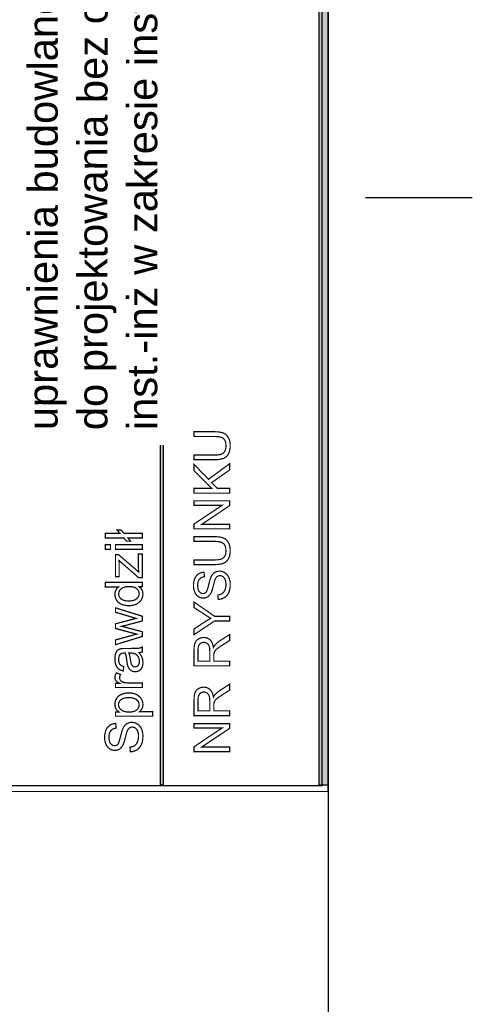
# Model space of a CAD drawing. Header units: millimetres. Extents: x 0 to 6566002, y 0 to 5716629.
# Tile 18 of 99: x 6563697 to 6563718, y 5716544 to 5716590. Entities that reach past the tile are written whole.
import ezdxf

# ---------------------------------------------------------------- set-up
doc = ezdxf.new("R2010")
doc.units = ezdxf.units.MM
doc.layers.add('mapa', color=7, linetype='Continuous')
doc.layers.add('r_TEXT@dr_text', color=7, linetype='Continuous', lineweight=5)
doc.styles.add('Arial 0.24', font='arial.ttf')
picture_1 = doc.add_image_def('image1.jpg', size_in_pixel=(4960, 7423))

# ---------------------------------------------------------------- blocks, each defined once
blk = doc.blocks.new('A$7E5A6C2138A')
at = {"linetype": 'Continuous'}
image = blk.add_image(picture_1, insert=(-57.5578210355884, -33.42727969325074), size_in_units=(202.95902548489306, 303.74291253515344), rotation=-90.00000000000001, dxfattribs=at)
image.dxf.flags = 7

msp = doc.modelspace()

# ---------------------------------------------------------------- linework, layer by layer
msp.add_line((6563718.330576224, 5716581.340367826), (6563713.330576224, 5716581.340367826))
at = {"color": 0, "linetype": 'Continuous'}
for points, const_width in [([(6563617.314996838, 5716553.51713425), (6563617.314996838, 5716627.006510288), (6563711.567145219, 5716627.006510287), (6563711.567145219, 5716553.51713425)], 0.05588551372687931), ([(6563617.594424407, 5716553.79656182), (6563617.594424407, 5716626.727082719), (6563711.28771765, 5716626.727082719), (6563711.28771765, 5716553.79656182)], 0.05588551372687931), ([(6563703.849523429, 5716553.827000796), (6563703.849523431, 5716626.705529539), (6563703.702842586, 5716626.705529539), (6563703.702842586, 5716553.827000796)], 0.05588551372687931), ([(6563711.567145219, 5716553.827000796), (6563711.567145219, 5716626.705529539), (6563711.143085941, 5716626.705529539), (6563711.143085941, 5716553.827000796)], 0.05588551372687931), ([(6563705.287513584, 5716570.1587039), (6563705.287513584, 5716570.379526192), (6563706.250774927, 5716570.379526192), (6563706.406658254, 5716570.373192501), (6563706.539665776, 5716570.354172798), (6563706.649741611, 5716570.322467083), (6563706.742120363, 5716570.274312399), (6563706.822167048, 5716570.20592716), (6563706.890012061, 5716570.117180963), (6563706.941613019, 5716570.007962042), (6563706.972461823, 5716569.878233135), (6563706.9827075, 5716569.727901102), (6563706.973765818, 5716569.581257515), (6563706.946903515, 5716569.453484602), (6563706.902027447, 5716569.344843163), (6563706.840311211, 5716569.254960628), (6563706.762406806, 5716569.18406054), (6563706.668370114, 5716569.132217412), (6563706.553972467, 5716569.096711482), (6563706.414836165, 5716569.075568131), (6563706.250774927, 5716569.068563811), (6563705.287513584, 5716569.068563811), (6563705.287513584, 5716569.288957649), (6563706.249601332, 5716569.288957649), (6563706.381677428, 5716569.293484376), (6563706.488306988, 5716569.306990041), (6563706.569434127, 5716569.329362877), (6563706.632808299, 5716569.362689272), (6563706.685694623, 5716569.408962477), (6563706.728148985, 5716569.467903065), (6563706.759184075, 5716569.538374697), (6563706.777812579, 5716569.618607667), (6563706.784034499, 5716569.708527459), (6563706.771739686, 5716569.855226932), (6563706.734873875, 5716569.970835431), (6563706.673437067, 5716570.055427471), (6563706.577444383, 5716570.112747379), (6563706.436184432, 5716570.147191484), (6563706.249601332, 5716570.1587039)], 0.05588551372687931), ([(6563706.954392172, 5716567.502595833), (6563705.287513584, 5716567.502595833), (6563705.287513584, 5716567.723418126), (6563706.11420936, 5716567.723418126), (6563705.287513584, 5716568.551212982), (6563705.287513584, 5716568.850088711), (6563705.962834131, 5716568.150700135), (6563706.954392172, 5716568.880732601), (6563706.954392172, 5716568.589643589), (6563706.110688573, 5716567.996251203), (6563706.37690853, 5716567.723418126), (6563706.954392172, 5716567.723418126)], 0.05588551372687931), ([(6563706.954392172, 5716565.827930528), (6563705.287513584, 5716565.827930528), (6563705.287513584, 5716566.054192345), (6563706.596203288, 5716566.929732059), (6563705.287513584, 5716566.929732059), (6563705.287513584, 5716567.141240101), (6563706.954392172, 5716567.141240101), (6563706.954392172, 5716566.914996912), (6563705.644603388, 5716566.039457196), (6563706.954392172, 5716566.039457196)], 0.05588551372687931), ([(6563702.182252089, 5716565.404267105), (6563702.312884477, 5716565.250252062), (6563702.125706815, 5716565.250252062), (6563701.995074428, 5716565.404267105), (6563701.125918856, 5716565.404267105), (6563701.125918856, 5716565.616108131), (6563701.81523174, 5716565.616108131), (6563701.678952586, 5716565.776158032), (6563701.864888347, 5716565.776158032), (6563702.001186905, 5716565.616108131), (6563702.86225072, 5716565.616108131), (6563702.86225072, 5716565.404267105)], 0.05821407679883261), ([(6563701.371291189, 5716564.86858117), (6563701.125918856, 5716564.86858117), (6563701.125918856, 5716565.082032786), (6563701.371291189, 5716565.082032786)], 0.05821407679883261), ([(6563702.862231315, 5716564.86858117), (6563701.604593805, 5716564.86858117), (6563701.604593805, 5716565.082032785), (6563702.862231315, 5716565.082032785)], 0.05821407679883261), ([(6563705.287513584, 5716565.24230623), (6563705.287513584, 5716565.463147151), (6563706.250774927, 5716565.463147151), (6563706.406658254, 5716565.45681346), (6563706.539665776, 5716565.437793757), (6563706.649741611, 5716565.406088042), (6563706.742120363, 5716565.357933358), (6563706.822167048, 5716565.289529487), (6563706.890012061, 5716565.20080192), (6563706.941613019, 5716565.091582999), (6563706.972461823, 5716564.961854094), (6563706.9827075, 5716564.811503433), (6563706.973765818, 5716564.664859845), (6563706.946903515, 5716564.537105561), (6563706.902027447, 5716564.428445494), (6563706.840311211, 5716564.338581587), (6563706.762406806, 5716564.267662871), (6563706.668370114, 5716564.215838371), (6563706.553972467, 5716564.180332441), (6563706.414836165, 5716564.159189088), (6563706.250774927, 5716564.15218477), (6563705.287513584, 5716564.15218477), (6563705.287513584, 5716564.372559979), (6563706.249601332, 5716564.372559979), (6563706.381677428, 5716564.377086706), (6563706.488306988, 5716564.390611), (6563706.569434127, 5716564.412983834), (6563706.632808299, 5716564.446310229), (6563706.685694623, 5716564.492564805), (6563706.728148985, 5716564.551524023), (6563706.759184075, 5716564.621977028), (6563706.777812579, 5716564.702209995), (6563706.784034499, 5716564.792148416), (6563706.771739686, 5716564.938829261), (6563706.734873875, 5716565.05445639), (6563706.673437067, 5716565.139048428), (6563706.577444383, 5716565.196368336), (6563706.436184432, 5716565.230812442), (6563706.249601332, 5716565.24230623)], 0.05588551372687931), ([(6563702.86225072, 5716563.54217343), (6563702.689219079, 5716563.54217343), (6563701.770309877, 5716564.34304389), (6563701.774268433, 5716564.25570337), (6563701.776499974, 5716564.175561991), (6563701.777198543, 5716564.102464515), (6563701.777198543, 5716563.589462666), (6563701.604613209, 5716563.589462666), (6563701.604613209, 5716564.617542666), (6563701.745258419, 5716564.617542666), (6563702.543683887, 5716563.936767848), (6563702.689219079, 5716563.805359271), (6563702.68343648, 5716563.898889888), (6563702.679924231, 5716563.988520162), (6563702.678740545, 5716564.074211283), (6563702.678740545, 5716564.655498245), (6563702.86225072, 5716564.655498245)], 0.05821407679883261), ([(6563706.418785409, 5716562.520644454), (6563706.400603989, 5716562.728631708), (6563706.478992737, 5716562.742733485), (6563706.547396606, 5716562.765646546), (6563706.605890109, 5716562.797352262), (6563706.655963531, 5716562.840048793), (6563706.699144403, 5716562.895934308), (6563706.735469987, 5716562.965008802), (6563706.762947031, 5716563.043919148), (6563706.779377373, 5716563.129181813), (6563706.784835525, 5716563.220759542), (6563706.780681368, 5716563.30160725), (6563706.768256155, 5716563.375823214), (6563706.747578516, 5716563.443481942), (6563706.719356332, 5716563.502497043), (6563706.685079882, 5716563.550521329), (6563706.644674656, 5716563.587536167), (6563706.59964956, 5716563.613746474), (6563706.552109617, 5716563.629543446), (6563706.501887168, 5716563.634833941), (6563706.45179512, 5716563.629785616), (6563706.406173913, 5716563.614566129), (6563706.364893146, 5716563.589063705), (6563706.327859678, 5716563.552197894), (6563706.295166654, 5716563.502217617), (6563706.26668367, 5716563.439234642), (6563706.246006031, 5716563.376307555), (6563706.218845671, 5716563.27744608), (6563706.185202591, 5716563.142352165), (6563706.14908192, 5716563.004594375), (6563706.114451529, 5716562.897294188), (6563706.08119965, 5716562.820600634), (6563706.036211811, 5716562.747781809), (6563705.984387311, 5716562.688394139), (6563705.925949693, 5716562.642456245), (6563705.861774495, 5716562.610135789), (6563705.792606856, 5716562.590762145), (6563705.718316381, 5716562.584298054), (6563705.636201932, 5716562.59219654), (6563705.5576269, 5716562.615947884), (6563705.482740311, 5716562.655663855), (6563705.415342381, 5716562.710766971), (6563705.359736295, 5716562.780530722), (6563705.315903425, 5716562.864824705), (6563705.284439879, 5716562.960109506), (6563705.265531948, 5716563.061988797), (6563705.259198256, 5716563.170667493), (6563705.265811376, 5716563.289461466), (6563705.285725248, 5716563.398438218), (6563705.318977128, 5716563.497839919), (6563705.364896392, 5716563.584909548), (6563705.423408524, 5716563.657504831), (6563705.494401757, 5716563.715588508), (6563705.575119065, 5716563.758359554), (6563705.662710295, 5716563.78568757), (6563705.757119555, 5716563.797423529), (6563705.773028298, 5716563.585915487), (6563705.676309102, 5716563.565368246), (6563705.596672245, 5716563.5268445), (6563705.534378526, 5716563.470251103), (6563705.489446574, 5716563.394321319), (6563705.462565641, 5716563.297602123), (6563705.453623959, 5716563.179981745), (6563705.461783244, 5716563.058617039), (6563705.486223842, 5716562.961394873), (6563705.526964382, 5716562.888147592), (6563705.579235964, 5716562.837310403), (6563705.638120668, 5716562.806759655), (6563705.703581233, 5716562.796551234), (6563705.760100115, 5716562.803779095), (6563705.80939114, 5716562.825406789), (6563705.851435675, 5716562.86137843), (6563705.890499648, 5716562.926727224), (6563705.93008522, 5716563.037548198), (6563705.970173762, 5716563.193990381), (6563706.009125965, 5716563.354530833), (6563706.044538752, 5716563.477534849), (6563706.076505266, 5716563.563039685), (6563706.125423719, 5716563.651636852), (6563706.182110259, 5716563.723337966), (6563706.246509, 5716563.778068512), (6563706.318694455, 5716563.816480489), (6563706.397753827, 5716563.839486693), (6563706.483631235, 5716563.847161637), (6563706.570719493, 5716563.838722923), (6563706.654268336, 5716563.813406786), (6563706.734370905, 5716563.771101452), (6563706.80694756, 5716563.712850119), (6563706.867955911, 5716563.639863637), (6563706.917507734, 5716563.552179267), (6563706.953740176, 5716563.453112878), (6563706.975479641, 5716563.34609212), (6563706.9827075, 5716563.23124739), (6563706.975442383, 5716563.088404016), (6563706.953516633, 5716562.961990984), (6563706.916781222, 5716562.852064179), (6563706.865534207, 5716562.757338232), (6563706.799440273, 5716562.677291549), (6563706.718462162, 5716562.611812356), (6563706.626344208, 5716562.563080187), (6563706.526402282, 5716562.532641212)], 0.05588551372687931), ([(6563702.86225072, 5716563.121770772), (6563702.703345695, 5716563.121770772), (6563702.807393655, 5716563.029617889), (6563702.869740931, 5716562.912355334), (6563702.890523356, 5716562.77004132), (6563702.881364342, 5716562.672513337), (6563702.853790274, 5716562.580360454), (6563702.80770413, 5716562.493563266), (6563702.74529864, 5716562.415769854), (6563702.66804856, 5716562.350589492), (6563702.5759927, 5716562.297905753), (6563702.472099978, 5716562.259484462), (6563702.358291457, 5716562.236451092), (6563702.234431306, 5716562.228766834), (6563702.112899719, 5716562.235752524), (6563701.998994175, 5716562.256670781), (6563701.892850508, 5716562.291424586), (6563701.798524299, 5716562.340343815), (6563701.720187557, 5716562.403117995), (6563701.657937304, 5716562.479805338), (6563701.612413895, 5716562.566835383), (6563701.585033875, 5716562.660521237), (6563701.575894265, 5716562.760804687), (6563701.581269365, 5716562.833649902), (6563701.597355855, 5716562.901061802), (6563701.624017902, 5716562.962865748), (6563701.659179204, 5716563.01853781), (6563701.700821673, 5716563.066777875), (6563701.748925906, 5716563.107644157), (6563701.125918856, 5716563.107644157), (6563701.125918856, 5716563.319485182), (6563702.86225072, 5716563.319485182)], 0.05821407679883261), ([(6563702.234431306, 5716562.447884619), (6563702.382101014, 5716562.459178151), (6563702.502584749, 5716562.493116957), (6563702.595863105, 5716562.549720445), (6563702.662246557, 5716562.621692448), (6563702.702162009, 5716562.701853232), (6563702.715493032, 5716562.790280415), (6563702.702724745, 5716562.878668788), (6563702.66453631, 5716562.957781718), (6563702.601121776, 5716563.027580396), (6563702.511666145, 5716563.081874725), (6563702.395335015, 5716563.114532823), (6563702.252225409, 5716563.125438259), (6563702.095377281, 5716563.114377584), (6563701.969149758, 5716563.08123437), (6563701.873445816, 5716563.025969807), (6563701.806150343, 5716562.95452173), (6563701.765885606, 5716562.872750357), (6563701.752515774, 5716562.780578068), (6563701.765439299, 5716562.691141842), (6563701.80415166, 5716562.612009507), (6563701.868555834, 5716562.543297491), (6563701.960728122, 5716562.490342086), (6563702.082725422, 5716562.458498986)], 0.05821407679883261), ([(6563706.954392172, 5716561.511985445), (6563706.248427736, 5716561.511985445), (6563705.287513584, 5716560.869674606), (6563705.287513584, 5716561.137887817), (6563705.790110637, 5716561.466587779), (6563705.884054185, 5716561.525714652), (6563705.978072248, 5716561.582103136), (6563706.072257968, 5716561.635790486), (6563705.981313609, 5716561.689366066), (6563705.883141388, 5716561.750001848), (6563705.777722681, 5716561.817828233), (6563705.287513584, 5716562.140660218), (6563705.287513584, 5716562.397659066), (6563706.248427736, 5716561.732453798), (6563706.954392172, 5716561.732453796)], 0.05588551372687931), ([(6563702.86225072, 5716560.786338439), (6563701.604613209, 5716560.401446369), (6563701.604613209, 5716560.621767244), (6563702.330600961, 5716560.821926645), (6563702.600675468, 5716560.896266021), (6563702.562681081, 5716560.905696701), (6563702.476174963, 5716560.927410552), (6563702.341157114, 5716560.961349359), (6563701.604613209, 5716561.161508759), (6563701.604613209, 5716561.380626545), (6563702.333899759, 5716561.569007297), (6563702.57438211, 5716561.632033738), (6563702.331454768, 5716561.704005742), (6563701.604613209, 5716561.919436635), (6563701.604613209, 5716562.126853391), (6563702.86225072, 5716561.733500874), (6563702.86225072, 5716561.51240381), (6563702.109135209, 5716561.31224441), (6563701.894461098, 5716561.263344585), (6563702.86225072, 5716561.009104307)], 0.05821407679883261), ([(6563706.954392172, 5716559.406237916), (6563705.287513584, 5716559.406237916), (6563705.287513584, 5716560.145137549), (6563705.292561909, 5716560.281889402), (6563705.30761374, 5716560.394834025), (6563705.332538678, 5716560.48397142), (6563705.370075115, 5716560.556045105), (6563705.42284967, 5716560.617835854), (6563705.490880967, 5716560.669455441), (6563705.569530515, 5716560.707904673), (6563705.653358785, 5716560.730892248), (6563705.74236578, 5716560.738548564), (6563705.854434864, 5716560.725825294), (6563705.954004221, 5716560.687599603), (6563706.041241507, 5716560.623685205), (6563706.112495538, 5716560.533243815), (6563706.164096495, 5716560.414971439), (6563706.196063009, 5716560.268942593), (6563706.223893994, 5716560.322760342), (6563706.251538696, 5716560.367096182), (6563706.279071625, 5716560.402061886), (6563706.343116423, 5716560.465342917), (6563706.417071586, 5716560.526369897), (6563706.500713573, 5716560.5852546), (6563706.954392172, 5716560.875170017), (6563706.954392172, 5716560.597661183), (6563706.607417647, 5716560.377192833), (6563706.515374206, 5716560.316538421), (6563706.438848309, 5716560.263391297), (6563706.378082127, 5716560.217751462), (6563706.330244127, 5716560.177607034), (6563706.293080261, 5716560.140350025), (6563706.26668367, 5716560.105980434), (6563706.247533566, 5716560.072840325), (6563706.232686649, 5716560.039346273), (6563706.222087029, 5716560.005423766), (6563706.217821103, 5716559.97498479), (6563706.215213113, 5716559.934039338), (6563706.214318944, 5716559.882438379), (6563706.214318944, 5716559.626631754), (6563706.954392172, 5716559.626631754)], 0.05588551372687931), ([(6563706.023339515, 5716559.626631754), (6563706.023339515, 5716560.100913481), (6563706.019855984, 5716560.194260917), (6563706.009386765, 5716560.273115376), (6563705.991950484, 5716560.337216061), (6563705.966839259, 5716560.389636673), (6563705.93345698, 5716560.432854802), (6563705.891766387, 5716560.466889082), (6563705.844692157, 5716560.491460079), (6563705.794935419, 5716560.506195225), (6563705.74236578, 5716560.511113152), (6563705.668261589, 5716560.501649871), (6563705.603434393, 5716560.47312963), (6563705.547940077, 5716560.425384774), (6563705.505634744, 5716560.357185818), (6563705.480318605, 5716560.266763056), (6563705.471898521, 5716560.154097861), (6563705.471898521, 5716559.626631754)], 0.05588551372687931), ([(6563702.707013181, 5716560.025965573), (6563702.767536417, 5716559.947764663), (6563702.814961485, 5716559.871775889), (6563702.8493466, 5716559.79792163), (6563702.872244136, 5716559.722980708), (6563702.885963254, 5716559.644566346), (6563702.890523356, 5716559.562620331), (6563702.879326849, 5716559.435131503), (6563702.845659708, 5716559.329007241), (6563702.789444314, 5716559.244111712), (6563702.715667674, 5716559.182385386), (6563702.629355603, 5716559.145264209), (6563702.530760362, 5716559.132884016), (6563702.470780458, 5716559.137502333), (6563702.414487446, 5716559.151473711), (6563702.361784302, 5716559.174972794), (6563702.314203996, 5716559.20580685), (6563702.273395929, 5716559.242481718), (6563702.239321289, 5716559.28491978), (6563702.210990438, 5716559.332383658), (6563702.187627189, 5716559.383534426), (6563702.169328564, 5716559.438546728), (6563702.158442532, 5716559.487310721), (6563702.147731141, 5716559.550356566), (6563702.137407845, 5716559.627703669), (6563702.115538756, 5716559.784842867), (6563702.091088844, 5716559.911671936), (6563702.063825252, 5716560.008152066), (6563702.038249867, 5716560.008811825), (6563702.019757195, 5716560.009238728), (6563702.00844426, 5716560.009374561), (6563701.930049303, 5716560.002641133), (6563701.868808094, 5716559.982402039), (6563701.824934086, 5716559.948715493), (6563701.784611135, 5716559.885572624), (6563701.760510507, 5716559.804616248), (6563701.752515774, 5716559.70615684), (6563701.758337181, 5716559.614644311), (6563701.775840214, 5716559.540537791), (6563701.805083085, 5716559.483779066), (6563701.849306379, 5716559.440254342), (6563701.911576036, 5716559.404996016), (6563701.991872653, 5716559.377887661), (6563701.963134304, 5716559.169714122), (6563701.879791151, 5716559.192747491), (6563701.807760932, 5716559.223872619), (6563701.747315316, 5716559.263070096), (6563701.696513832, 5716559.312881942), (6563701.654153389, 5716559.375753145), (6563701.620350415, 5716559.451450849), (6563701.59572586, 5716559.537840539), (6563701.580861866, 5716559.63296234), (6563701.575894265, 5716559.736874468), (6563701.580163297, 5716559.837584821), (6563701.59287337, 5716559.924692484), (6563701.613849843, 5716559.99844972), (6563701.641404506, 5716560.059632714), (6563701.673131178, 5716560.109056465), (6563701.70928212, 5716560.146817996), (6563701.750963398, 5716560.175148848), (6563701.799300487, 5716560.197173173), (6563701.854429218, 5716560.21312383), (6563701.900495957, 5716560.218906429), (6563701.965986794, 5716560.222418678), (6563702.050921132, 5716560.223602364), (6563702.335122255, 5716560.223602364), (6563702.509201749, 5716560.225096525), (6563702.634517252, 5716560.229637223), (6563702.711068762, 5716560.237340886), (6563702.7629181, 5716560.249332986), (6563702.813350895, 5716560.267321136), (6563702.86225072, 5716560.291130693), (6563702.86225072, 5716560.068364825), (6563702.815621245, 5716560.048998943), (6563702.763888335, 5716560.034775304)], 0.05821407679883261), ([(6563702.230763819, 5716560.008152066), (6563702.260996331, 5716559.917726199), (6563702.287910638, 5716559.801705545), (6563702.311661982, 5716559.6600901), (6563702.324721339, 5716559.580841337), (6563702.33886736, 5716559.518785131), (6563702.354061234, 5716559.47407672), (6563702.372301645, 5716559.440428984), (6563702.395451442, 5716559.412369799), (6563702.423665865, 5716559.390034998), (6563702.455043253, 5716559.373482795), (6563702.488690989, 5716559.36345057), (6563702.524647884, 5716559.360093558), (6563702.5784765, 5716559.367331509), (6563702.625882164, 5716559.38896774), (6563702.666981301, 5716559.424788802), (6563702.698358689, 5716559.474367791), (6563702.717278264, 5716559.537316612), (6563702.723584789, 5716559.613577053), (6563702.717646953, 5716559.692651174), (6563702.699736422, 5716559.765709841), (6563702.669814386, 5716559.832675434), (6563702.629413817, 5716559.890986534), (6563702.580203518, 5716559.938081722), (6563702.522280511, 5716559.973786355), (6563702.466511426, 5716559.992938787), (6563702.395451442, 5716560.004368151), (6563702.30921699, 5716560.008152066)], 0.05821407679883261), ([(6563702.86225072, 5716558.395117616), (6563701.604613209, 5716558.395117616), (6563701.604613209, 5716558.586719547), (6563701.794992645, 5716558.586719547), (6563701.716054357, 5716558.634416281), (6563701.657238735, 5716558.679706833), (6563701.618739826, 5716558.722552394), (6563701.595046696, 5716558.765281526), (6563701.580706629, 5716558.810863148), (6563701.575894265, 5716558.859239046), (6563701.583559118, 5716558.931482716), (6563701.606495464, 5716559.004444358), (6563701.644567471, 5716559.078337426), (6563701.842669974, 5716559.004774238), (6563701.81680352, 5716558.952866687), (6563701.801357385, 5716558.900842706), (6563701.796215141, 5716558.848682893), (6563701.800911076, 5716558.80350877), (6563701.814940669, 5716558.761652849), (6563701.8382263, 5716558.722940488), (6563701.870088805, 5716558.68937037), (6563701.908995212, 5716558.663018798), (6563701.955042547, 5716558.643711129), (6563702.033088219, 5716558.623898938), (6563702.115985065, 5716558.612042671), (6563702.203713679, 5716558.608122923), (6563702.86225072, 5716558.608122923)], 0.05821407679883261), ([(6563703.344166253, 5716557.048567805), (6563701.604613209, 5716557.048567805), (6563701.604613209, 5716557.242614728), (6563701.767864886, 5716557.242614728), (6563701.70928212, 5716557.290272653), (6563701.66131372, 5716557.342024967), (6563701.624017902, 5716557.397852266), (6563701.597355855, 5716557.459384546), (6563701.581269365, 5716557.529202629), (6563701.575894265, 5716557.607248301), (6563701.585150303, 5716557.710442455), (6563701.612840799, 5716557.805156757), (6563701.658771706, 5716557.891449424), (6563701.721701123, 5716557.9670307), (6563701.799727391, 5716558.028989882), (6563701.892850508, 5716558.077385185), (6563701.996723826, 5716558.112410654), (6563702.107078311, 5716558.133406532), (6563702.223875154, 5716558.140411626), (6563702.348259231, 5716558.132727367), (6563702.464202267, 5716558.109596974), (6563702.571568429, 5716558.070904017), (6563702.666612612, 5716558.01781278), (6563702.745550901, 5716557.95069195), (6563702.808460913, 5716557.86959974), (6563702.854023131, 5716557.779969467), (6563702.881383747, 5716557.687409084), (6563702.890523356, 5716557.591899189), (6563702.885555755, 5716557.523225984), (6563702.870614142, 5716557.459559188), (6563702.845679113, 5716557.400665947), (6563702.813059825, 5716557.347516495), (6563702.775181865, 5716557.301197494), (6563702.732064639, 5716557.261553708), (6563703.344166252, 5716557.261553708)], 0.05821407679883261), ([(6563706.954392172, 5716557.077674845), (6563705.287513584, 5716557.077674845), (6563705.287513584, 5716557.816574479), (6563705.292561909, 5716557.953326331), (6563705.30761374, 5716558.066270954), (6563705.332538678, 5716558.155408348), (6563705.370075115, 5716558.227482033), (6563705.42284967, 5716558.289272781), (6563705.490880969, 5716558.340892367), (6563705.569530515, 5716558.379341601), (6563705.653358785, 5716558.402329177), (6563705.74236578, 5716558.409985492), (6563705.854434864, 5716558.397262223), (6563705.954004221, 5716558.359036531), (6563706.041241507, 5716558.295122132), (6563706.112495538, 5716558.204680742), (6563706.164096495, 5716558.086408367), (6563706.196063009, 5716557.940379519), (6563706.223893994, 5716557.994197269), (6563706.251538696, 5716558.038533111), (6563706.279071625, 5716558.073498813), (6563706.343116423, 5716558.136779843), (6563706.417071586, 5716558.197806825), (6563706.500713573, 5716558.256691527), (6563706.954392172, 5716558.546606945), (6563706.954392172, 5716558.269098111), (6563706.607417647, 5716558.048629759), (6563706.515374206, 5716557.987975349), (6563706.438848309, 5716557.934828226), (6563706.378082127, 5716557.889188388), (6563706.330244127, 5716557.849043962), (6563706.293080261, 5716557.811786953), (6563706.26668367, 5716557.777417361), (6563706.247533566, 5716557.744277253), (6563706.232686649, 5716557.710783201), (6563706.222087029, 5716557.676860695), (6563706.217821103, 5716557.646421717), (6563706.215213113, 5716557.605476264), (6563706.214318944, 5716557.553875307), (6563706.214318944, 5716557.298068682), (6563706.954392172, 5716557.298068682)], 0.05588551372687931), ([(6563706.023339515, 5716557.298068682), (6563706.023339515, 5716557.772350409), (6563706.019855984, 5716557.865697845), (6563706.009386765, 5716557.944552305), (6563705.991950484, 5716558.00865299), (6563705.966839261, 5716558.061073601), (6563705.93345698, 5716558.104291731), (6563705.891766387, 5716558.13832601), (6563705.844692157, 5716558.162897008), (6563705.794935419, 5716558.177632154), (6563705.74236578, 5716558.182550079), (6563705.668261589, 5716558.173086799), (6563705.603434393, 5716558.144566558), (6563705.547940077, 5716558.0968217), (6563705.505634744, 5716558.028622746), (6563705.480318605, 5716557.938199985), (6563705.471898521, 5716557.825534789), (6563705.471898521, 5716557.298068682)], 0.05588551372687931), ([(6563702.240466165, 5716557.241392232), (6563702.388155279, 5716557.25229767), (6563702.507824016, 5716557.285033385), (6563702.599452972, 5716557.339638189), (6563702.663857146, 5716557.409786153), (6563702.702569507, 5716557.489190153), (6563702.715493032, 5716557.57767555), (6563702.702142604, 5716557.667849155), (6563702.6620137, 5716557.748999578), (6563702.595009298, 5716557.82108801), (6563702.50027559, 5716557.877400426), (6563702.376201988, 5716557.91124221), (6563702.222730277, 5716557.922535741), (6563702.075778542, 5716557.911494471), (6563701.95579933, 5716557.878467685), (6563701.862520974, 5716557.823533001), (6563701.796079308, 5716557.75330742), (6563701.756144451, 5716557.674563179), (6563701.742813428, 5716557.587377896), (6563701.756978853, 5716557.499959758), (6563701.79943632, 5716557.419507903), (6563701.870166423, 5716557.346041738), (6563701.967966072, 5716557.287847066), (6563702.091476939, 5716557.252976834)], 0.05821407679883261), ([(6563702.303450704, 5716555.379764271), (6563702.284511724, 5716555.59641766), (6563702.366166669, 5716555.611107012), (6563702.437420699, 5716555.634974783), (6563702.498332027, 5716555.66800157), (6563702.550511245, 5716555.71245772), (6563702.595491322, 5716555.770671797), (6563702.633330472, 5716555.8426438), (6563702.661932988, 5716555.924822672), (6563702.679047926, 5716556.013657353), (6563702.684752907, 5716556.109031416), (6563702.68042566, 5716556.193267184), (6563702.66748273, 5716556.270575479), (6563702.645943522, 5716556.341053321), (6563702.616545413, 5716556.402507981), (6563702.580840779, 5716556.452552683), (6563702.538752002, 5716556.491090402), (6563702.491831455, 5716556.518392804), (6563702.442330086, 5716556.534867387), (6563702.390015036, 5716556.54037832), (6563702.337835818, 5716556.535100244), (6563702.290313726, 5716556.51924661), (6563702.247293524, 5716556.492700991), (6563702.2087364, 5716556.4542797), (6563702.17466176, 5716556.402236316), (6563702.145011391, 5716556.336629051), (6563702.123452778, 5716556.27108), (6563702.095180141, 5716556.168079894), (6563702.060135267, 5716556.02737647), (6563702.022509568, 5716555.883878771), (6563701.986416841, 5716555.772088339), (6563701.95179887, 5716555.692218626), (6563701.904936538, 5716555.616346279), (6563701.850952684, 5716555.554503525), (6563701.79006076, 5716555.506651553), (6563701.723231, 5716555.472984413), (6563701.651161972, 5716555.452803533), (6563701.573795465, 5716555.446070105), (6563701.488259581, 5716555.454278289), (6563701.406410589, 5716555.479019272), (6563701.328403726, 5716555.520409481), (6563701.258178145, 5716555.57780856), (6563701.200274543, 5716555.650479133), (6563701.154595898, 5716555.738285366), (6563701.121840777, 5716555.837540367), (6563701.10212561, 5716555.943664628), (6563701.095547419, 5716556.056852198), (6563701.102436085, 5716556.180615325), (6563701.123160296, 5716556.294132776), (6563701.157817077, 5716556.397656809), (6563701.205649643, 5716556.488373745), (6563701.266580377, 5716556.563974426), (6563701.340551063, 5716556.624478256), (6563701.424631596, 5716556.669050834), (6563701.515872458, 5716556.697517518), (6563701.614196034, 5716556.709742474), (6563701.630787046, 5716556.489421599), (6563701.530037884, 5716556.468018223), (6563701.447082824, 5716556.427869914), (6563701.382193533, 5716556.368937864), (6563701.335389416, 5716556.289844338), (6563701.307388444, 5716556.189095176), (6563701.298074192, 5716556.066554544), (6563701.306554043, 5716555.940152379), (6563701.332012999, 5716555.83887929), (6563701.374470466, 5716555.76258004), (6563701.428900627, 5716555.709624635), (6563701.490258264, 5716555.677781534), (6563701.558426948, 5716555.667167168), (6563701.617320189, 5716555.674676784), (6563701.668645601, 5716555.697225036), (6563701.712441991, 5716555.734695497), (6563701.75313363, 5716555.802767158), (6563701.794368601, 5716555.918186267), (6563701.836127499, 5716556.081146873), (6563701.876722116, 5716556.248395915), (6563701.913610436, 5716556.376525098), (6563701.946908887, 5716556.465573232), (6563701.99786561, 5716556.557881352), (6563702.056894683, 5716556.632570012), (6563702.12399611, 5716556.689580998), (6563702.199189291, 5716556.729593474), (6563702.281542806, 5716556.75355827), (6563702.370979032, 5716556.761533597), (6563702.461715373, 5716556.752762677), (6563702.548745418, 5716556.7263917), (6563702.632185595, 5716556.682323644), (6563702.707786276, 5716556.621625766), (6563702.771336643, 5716556.545617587), (6563702.822953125, 5716556.4542797), (6563702.860695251, 5716556.351085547), (6563702.883321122, 5716556.23960559), (6563702.890869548, 5716556.119956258), (6563702.883301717, 5716555.971180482), (6563702.860462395, 5716555.83950024), (6563702.822176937, 5716555.724993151), (6563702.768794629, 5716555.626320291), (6563702.699966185, 5716555.542938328), (6563702.615613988, 5716555.47471143), (6563702.519657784, 5716555.42396816), (6563702.41555161, 5716555.392260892)], 0.05821407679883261), ([(6563706.953550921, 5716555.3901745), (6563705.286672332, 5716555.3901745), (6563705.286672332, 5716555.616436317), (6563706.595362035, 5716556.491976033), (6563705.286672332, 5716556.491976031), (6563705.286672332, 5716556.703484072), (6563706.953550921, 5716556.703484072), (6563706.953550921, 5716556.477240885), (6563705.643762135, 5716555.60170117), (6563706.953550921, 5716555.60170117)], 0.05588551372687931)]:
    msp.add_lwpolyline(points, close=True, dxfattribs=dict(at, const_width=const_width))
for points in [[(6563703.849523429, 5716553.827000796), (6563703.849523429, 5716626.705529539), (6563703.702842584, 5716553.827000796), (6563703.702842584, 5716626.705529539)], [(6563711.567145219, 5716553.827000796), (6563711.567145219, 5716626.705529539), (6563711.143085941, 5716553.827000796), (6563711.143085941, 5716626.705529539)]]:
    msp.add_solid(points, dxfattribs=at)

# ---------------------------------------------------------------- block references
at = {"layer": 'mapa', "linetype": 'Continuous', "xscale": 1.0356281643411, "yscale": 1.0356281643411, "zscale": 1.0356281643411}
msp.add_blockref('A$7E5A6C2138A', (6563456.610930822, 5716661.624742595), dxfattribs=at)

# ---------------------------------------------------------------- next in the draw order: texts
at = {"layer": 'r_TEXT@dr_text', "insert": (6563697.49013237, 5716570.452613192), "char_height": 1.4, "width": 47.04726694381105, "attachment_point": 1, "rotation": 89.98058022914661, "style": 'Arial 0.24', "bg_fill": 2}
msp.add_mtext('uprawnienia budowlane nr 220/79/Pw\\Pdo projektowania bez ograniczeń w specjalności inst.-inż w zakresie instalacji elektrycznych NN', dxfattribs=at)

doc.saveas('drawing.dxf')
